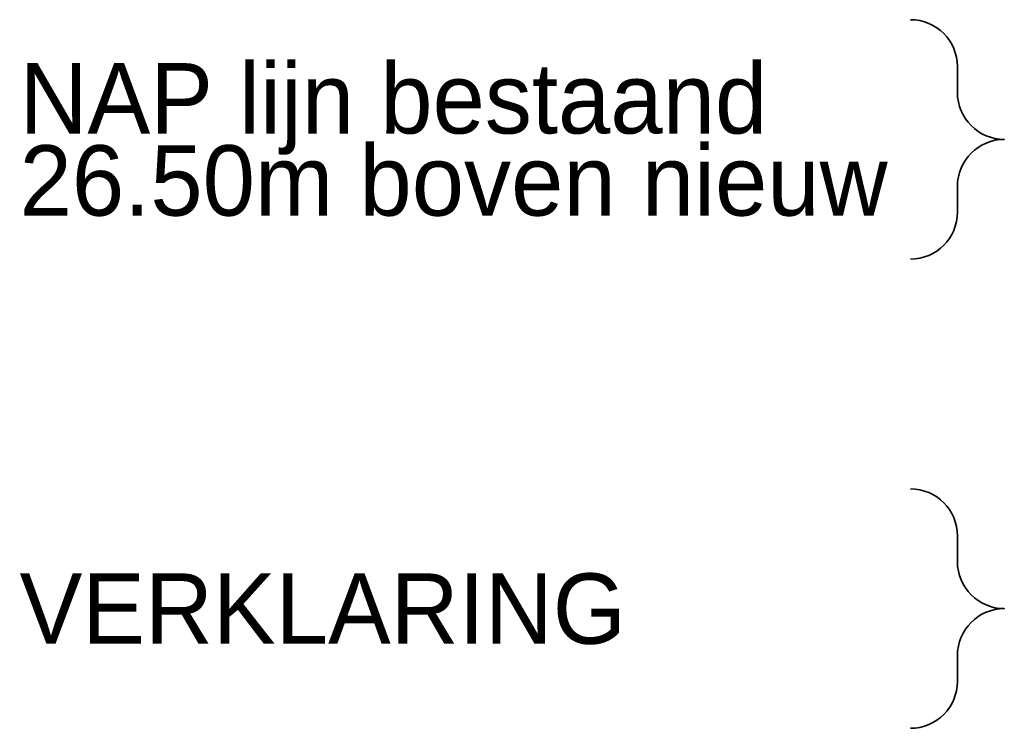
# Model space of a CAD drawing. Header units: metres. Extents: x -256 to 430, y -135 to 172.
# Tile 1 of 29: x -256 to -46, y -82 to 69. Entities that reach past the tile are written whole.
import ezdxf
from ezdxf.enums import TextEntityAlignment as Align

# ---------------------------------------------------------------- set-up
doc = ezdxf.new("R2010")
doc.units = ezdxf.units.M
doc.header["$LTSCALE"] = 0.1
doc.layers.add('0_Hulplijnen en tekst', color=6, linetype='Continuous', lineweight=35, plot=False)
doc.styles.add('StagCAD', font='StagCAD.ttf')

msp = doc.modelspace()

# ---------------------------------------------------------------- linework, layer by layer
at = {"layer": '0_Hulplijnen en tekst'}
for points in [[(-66.057, 18.31, 0.41421356), (-56.057, 28.31), (-56.057, 33.81, -0.41421356), (-46.057, 43.81, -0.41421356), (-56.057, 53.81), (-56.057, 59.31, 0.41421356), (-66.057, 69.31)], [(-66.057, -81.69, 0.41421356), (-56.057, -71.69), (-56.057, -66.19, -0.41421356), (-46.057, -56.19, -0.41421356), (-56.057, -46.19), (-56.057, -40.69, 0.41421356), (-66.057, -30.69)]]:
    msp.add_lwpolyline(points, format="xyb", dxfattribs=at)

# ---------------------------------------------------------------- texts
at = {"layer": '0_Hulplijnen en tekst', "style": 'StagCAD'}
for s, p in [('NAP lijn bestaand', (-256.057, 52.56)), ('26.50m boven nieuw', (-256.057, 35.06)), ('VERKLARING', (-256.057, -56.19))]:
    msp.add_text(s, height=15, dxfattribs=at).set_placement(p, align=Align.MIDDLE_LEFT)

doc.saveas('drawing.dxf')
